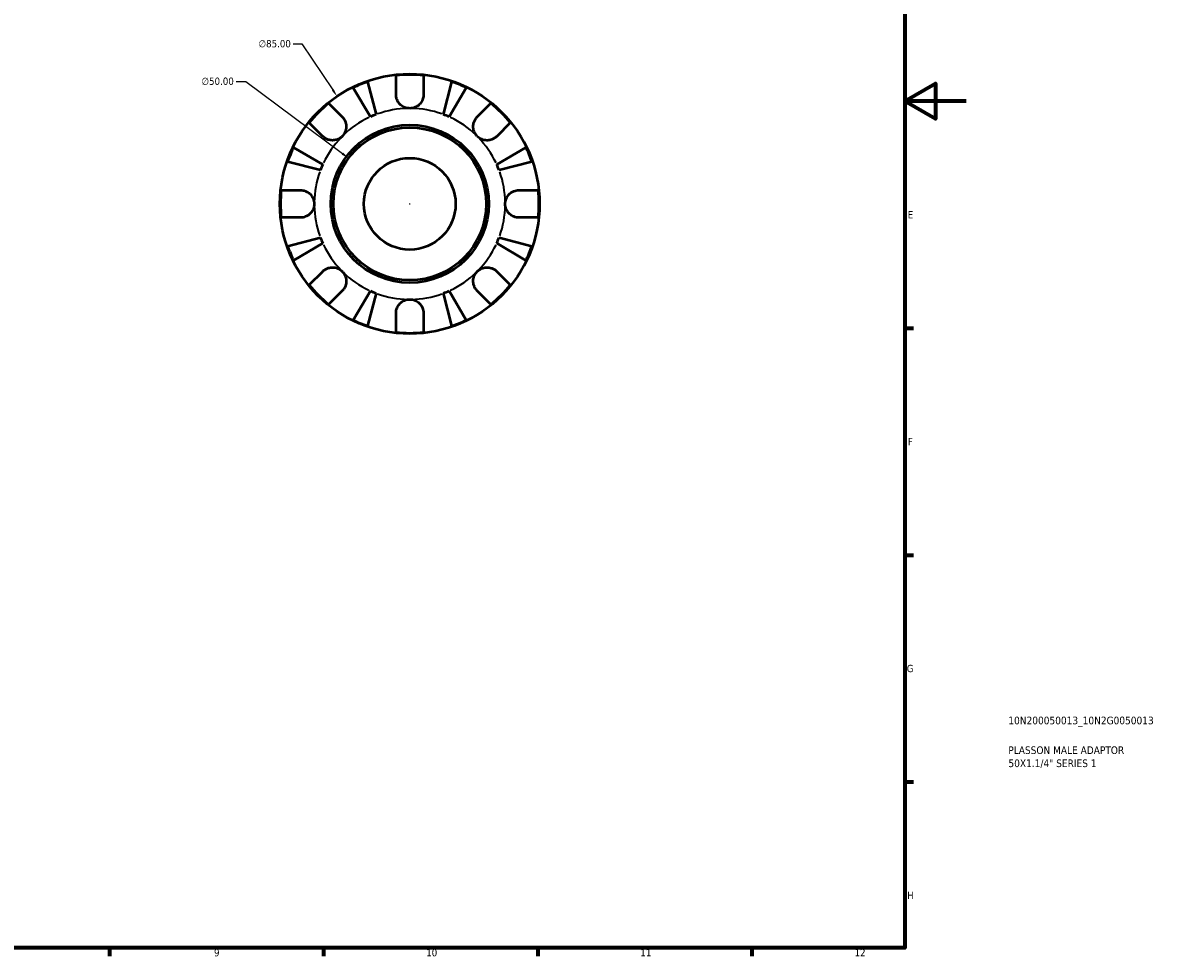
# Model space of a CAD drawing. Header units: millimetres. Extents: x -79 to 904, y -43 to 594.
# Tile 4 of 5: x 532 to 904, y 17 to 323. Entities that reach past the tile are written whole.
import ezdxf

# ---------------------------------------------------------------- set-up
doc = ezdxf.new("R2010")
doc.units = ezdxf.units.MM
for name, color, linetype, lineweight in [('Border (ANSI)', 7, 'Continuous', 70), ('Dimension (ANSI)', 7, 'Continuous', 25), ('Title (ISO)', 7, 'Continuous', 50), ('Visible (ANSI)', 7, 'Continuous', 50), ('Visible Narrow (ANSI)', 7, 'Continuous', 35)]:
    doc.layers.add(name, color=color, linetype=linetype, lineweight=lineweight)
doc.styles.add('Note Text (ANSI)', font='tahoma.ttf')
doc.styles.add('Note Text (ISO)', font='tahoma.ttf')
doc.dimstyles.new('Default - mm (ANSI)', dxfattribs={"dimtxt": 2.4, "dimasz": 2.5, "dimexe": 3.175, "dimexo": 1.6002, "dimgap": 0.8, "dimtad": 0, "dimtoh": 1, "dimrnd": 1e-08, "dimzin": 4, "dimdsep": 46, "dimtxsty": 'Note Text (ANSI)', "dimcen": 0.09, "dimdle": 10, "dimclrd": 256, "dimclre": 256, "dimclrt": 5, "dimadec": 1, "dimazin": 1, "dimtfac": 1.27, "dimtofl": 0, "dimtmove": 0, "dimatfit": 3, "dimfxl": 1, "dimtolj": 1, "dimtzin": 4, "dimlwd": -1, "dimlwe": -1, "dimarcsym": 0})

# ---------------------------------------------------------------- blocks, each defined once
blk = doc.blocks.new('Borders Default Border')
at = {"layer": 'Border (ANSI)'}
for p, q in [((821, 222.75), (823.8, 222.75)), ((821, 148.5), (823.8, 148.5)), ((821, 74.25), (823.8, 74.25)), ((560.67, 20), (560.67, 17.2)), ((630.75, 20), (630.75, 17.2)), ((700.83, 20), (700.83, 17.2)), ((770.92, 20), (770.92, 17.2))]:
    blk.add_line(p, q, dxfattribs=at)
at = {"layer": 'Border (ANSI)', "flags": 128}
for points in [[(20, 20), (20, 574), (821, 574), (821, 20), (20, 20)], [(841, 297), (821, 297), (831, 302.77), (831, 291.23), (821, 297)]]:
    blk.add_lwpolyline(points, dxfattribs=at)
at = {"layer": 'Border (ANSI)', "color": 5, "true_color": 0x0000ff, "char_height": 2.4, "attachment_point": 7, "style": 'Note Text (ANSI)'}
for s, insert in [('E', (821.91, 258.68)), ('F', (821.98, 184.43)), ('G', (821.6, 110.13)), ('H', (821.73, 35.93)), ('9', (594.92, 17.15)), ('10', (664.35, 17.15)), ('11', (734.43, 17.2)), ('12', (804.52, 17.2))]:
    blk.add_mtext(s, dxfattribs=dict(at, insert=insert))
blk = doc.blocks.new('Title Blocks ISO')
at = {"layer": 'Title (ISO)', "color": 232, "true_color": 0xca0064, "style": 'Note Text (ISO)'}
for tag, p in [('PART_NUMBER_001', (33.84, 73.13)), ('DESCRIPTION_001', (33.84, 63.4)), ('DESCRIPTION_002', (33.88, 59.12))]:
    blk.add_attdef(tag, p, '', height=2.5, dxfattribs=at)
blk = doc.blocks.new('*D11')
at = {"layer": 'Defpoints', "color": 0, "transparency": 16777216}
for p in [(638.94, 278.39), (679, 248.47)]:
    blk.add_point(p, dxfattribs=at)
at = {"layer": 'Dimension (ANSI)', "transparency": 16777216}
for p, q in [((602.17, 303.47), (605.34, 303.47)), ((605.34, 303.47), (636.93, 279.88)), ((658.88, 263.43), (659.06, 263.43)), ((658.97, 263.34), (658.97, 263.52))]:
    blk.add_line(p, q, dxfattribs=at)
blk.add_solid([(637.18, 280.22), (636.68, 279.55), (638.94, 278.39)], dxfattribs=at)
at = {"layer": 'Dimension (ANSI)', "color": 5, "transparency": 16777216, "insert": (590.82, 304.77), "char_height": 2.4, "attachment_point": 1, "style": 'Note Text (ANSI)'}
blk.add_mtext('\\A1;∅50.00', dxfattribs=at)
blk = doc.blocks.new('*D12')
at = {"layer": 'Defpoints', "color": 0, "transparency": 16777216}
for p in [(635.18, 298.64), (682.76, 228.21)]:
    blk.add_point(p, dxfattribs=at)
at = {"layer": 'Dimension (ANSI)', "transparency": 16777216}
for p, q in [((620.84, 315.76), (623.61, 315.76)), ((623.61, 315.76), (633.78, 300.72)), ((658.88, 263.43), (659.06, 263.43)), ((658.97, 263.34), (658.97, 263.52))]:
    blk.add_line(p, q, dxfattribs=at)
blk.add_solid([(634.12, 300.95), (633.43, 300.48), (635.18, 298.64)], dxfattribs=at)
at = {"layer": 'Dimension (ANSI)', "color": 5, "transparency": 16777216, "insert": (609.49, 317.05), "char_height": 2.4, "attachment_point": 1, "style": 'Note Text (ANSI)'}
blk.add_mtext('\\A1;∅85.00', dxfattribs=at)

msp = doc.modelspace()

# ---------------------------------------------------------------- linework, layer by layer
at = {"layer": 'Visible (ANSI)'}
for p, q in [((654.4666, 299.1774), (654.4666, 305.4599)), ((663.4666, 305.4599), (663.4666, 299.1774)), ((646.09, 291.9011), (640.4716, 301.4394)), ((645.1661, 303.3839), (647.9378, 292.6665)), ((669.9955, 292.6665), (672.7672, 303.3839)), ((677.4617, 301.4394), (671.8433, 291.9011)), ((632.4272, 296.3308), (636.8696, 291.8884)), ((681.0637, 291.8884), (685.5061, 296.3308)), ((630.5056, 285.5245), (626.0632, 289.9669)), ((691.8701, 289.9669), (687.4277, 285.5245)), ((620.9546, 281.9224), (630.4929, 276.304)), ((687.4404, 276.304), (696.9787, 281.9224)), ((629.7275, 274.4562), (619.0101, 277.2279)), ((698.9232, 277.2279), (688.2058, 274.4562)), ((616.9341, 267.9274), (623.2166, 267.9274)), ((694.7166, 267.9274), (700.9992, 267.9274)), ((623.2166, 258.9274), (616.9341, 258.9274)), ((700.9992, 258.9274), (694.7166, 258.9274)), ((619.0101, 249.6268), (629.7275, 252.3985)), ((630.4929, 250.5508), (620.9546, 244.9323)), ((696.9787, 244.9323), (687.4404, 250.5508)), ((688.2058, 252.3985), (698.9232, 249.6268)), ((626.0632, 236.8879), (630.5056, 241.3303)), ((687.4277, 241.3303), (691.8701, 236.8879)), ((636.8696, 234.9663), (632.4272, 230.5239)), ((640.4716, 225.4154), (646.09, 234.9536)), ((647.9378, 234.1882), (645.1661, 223.4708)), ((672.7672, 223.4708), (669.9955, 234.1882)), ((671.8433, 234.9536), (677.4617, 225.4154)), ((685.5061, 230.5239), (681.0637, 234.9663)), ((654.4666, 221.3949), (654.4666, 227.6774)), ((663.4666, 227.6774), (663.4666, 221.3949))]:
    msp.add_line(p, q, dxfattribs=at)
for radius in [42.5, 25.85, 25, 15]:
    msp.add_circle((658.9666, 263.4274), radius, dxfattribs=at)
for radius, start, end in [(42.2727, 83.88919, 96.11081), (42.2727, 109.054366, 115.945634), (42.2727, 64.054366, 70.945634), (42.2727, 128.88919, 141.11081), (42.2727, 38.88919, 51.11081), (31.25, 110.666222, 114.333778), (31.25, 65.666222, 69.333778), (42.2727, 154.054366, 160.945634), (42.2727, 19.054366, 25.945634), (31.25, 155.666222, 159.333778), (31.25, 20.666222, 24.333778), (42.2727, 173.88919, 186.11081), (42.2727, 353.88919, 6.11081), (42.2727, 199.054366, 205.945634), (31.25, 200.666222, 204.333778), (31.25, 335.666222, 339.333778), (42.2727, 334.054366, 340.945634), (42.2727, 218.88919, 231.11081), (31.25, 245.666222, 249.333778), (31.25, 290.666222, 294.333778), (42.2727, 308.88919, 321.11081), (42.2727, 244.054366, 250.945634), (42.2727, 289.054366, 295.945634), (42.2727, 263.88919, 276.11081)]:
    msp.add_arc((658.9666, 263.4274), radius, start, end, dxfattribs=at)
for points, knots in [([(658.9666, 294.6774), (658.548, 294.6774), (658.1316, 294.7358), (657.2423, 294.9901), (656.7821, 295.2107), (655.9927, 295.7689), (655.6614, 296.0897), (655.1445, 296.7693), (654.95, 297.1117), (654.7104, 297.6962), (654.6376, 297.9259), (654.535, 298.3672), (654.5019, 298.5773), (654.4722, 298.9177), (654.4666, 299.048), (654.4666, 299.1774)], [0, 0, 0, 0, 0.125582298, 0.125582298, 0.277586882, 0.277586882, 0.415658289, 0.415658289, 0.535588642, 0.535588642, 0.610628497, 0.610628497, 0.678307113, 0.678307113, 0.720599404, 0.720599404, 0.720599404, 0.720599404]), ([(663.4666, 299.1774), (663.4666, 298.9684), (663.4521, 298.7569), (663.3921, 298.3347), (663.3472, 298.1248), (663.21, 297.655), (663.1093, 297.398), (662.7583, 296.7029), (662.458, 296.2926), (661.6885, 295.5508), (661.2169, 295.2402), (660.1509, 294.7956), (659.5623, 294.6774), (658.9666, 294.6774)], [-0.72877811, -0.72877811, -0.72877811, -0.72877811, -0.658645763, -0.658645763, -0.589487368, -0.589487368, -0.502828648, -0.502828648, -0.347823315, -0.347823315, -0.178705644, -0.178705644, 0, 0, 0, 0]), ([(636.8696, 291.8884), (636.9588, 291.7992), (637.0449, 291.7055), (637.3125, 291.3883), (637.4789, 291.1485), (637.7752, 290.6145), (637.9005, 290.3208), (638.127, 289.5734), (638.1933, 289.1136), (638.1797, 288.0815), (638.0656, 287.5206), (637.6234, 286.4453), (637.2904, 285.9453), (636.8696, 285.5245)], [-0.724744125, -0.724744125, -0.724744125, -0.724744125, -0.682926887, -0.682926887, -0.589467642, -0.589467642, -0.490143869, -0.490143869, -0.349335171, -0.349335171, -0.17856496, -0.17856496, 0, 0, 0, 0]), ([(681.0637, 285.5245), (680.8226, 285.7656), (680.6097, 286.0333), (680.236, 286.6316), (680.0812, 286.9629), (679.8161, 287.7746), (679.7414, 288.2607), (679.7502, 289.2116), (679.8259, 289.6668), (680.0647, 290.4004), (680.1928, 290.6861), (680.4957, 291.2116), (680.6671, 291.45), (680.9238, 291.7437), (680.9928, 291.8175), (681.0637, 291.8884)], [0, 0, 0, 0, 0.102304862, 0.102304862, 0.211653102, 0.211653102, 0.358687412, 0.358687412, 0.498615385, 0.498615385, 0.596138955, 0.596138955, 0.690342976, 0.690342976, 0.723550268, 0.723550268, 0.723550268, 0.723550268]), ([(636.8696, 285.5245), (636.6284, 285.2833), (636.3607, 285.0704), (635.7624, 284.6967), (635.4311, 284.542), (634.6194, 284.2768), (634.1333, 284.2021), (633.1824, 284.2109), (632.7272, 284.2867), (631.9937, 284.5254), (631.7079, 284.6535), (631.1824, 284.9564), (630.944, 285.1279), (630.6503, 285.3845), (630.5765, 285.4535), (630.5056, 285.5245)], [0, 0, 0, 0, 0.102304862, 0.102304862, 0.211653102, 0.211653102, 0.358687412, 0.358687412, 0.498615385, 0.498615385, 0.596138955, 0.596138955, 0.690342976, 0.690342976, 0.723550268, 0.723550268, 0.723550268, 0.723550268]), ([(687.4277, 285.5245), (687.3385, 285.4352), (687.2448, 285.3491), (686.9275, 285.0815), (686.6878, 284.9151), (686.1538, 284.6189), (685.86, 284.4936), (685.1126, 284.2671), (684.6528, 284.2007), (683.6207, 284.2143), (683.0599, 284.3284), (681.9845, 284.7707), (681.4846, 285.1036), (681.0637, 285.5245)], [-0.724744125, -0.724744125, -0.724744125, -0.724744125, -0.682926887, -0.682926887, -0.589467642, -0.589467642, -0.490143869, -0.490143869, -0.349335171, -0.349335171, -0.17856496, -0.17856496, 0, 0, 0, 0]), ([(623.2166, 267.9274), (623.3717, 267.9274), (623.5281, 267.9194), (623.9483, 267.8754), (624.2118, 267.8243), (624.7633, 267.664), (625.0479, 267.5496), (625.7345, 267.1862), (626.114, 266.9031), (626.838, 266.1576), (627.1521, 265.6817), (627.5989, 264.6105), (627.7166, 264.0216), (627.7166, 263.4274)], [-0.719688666, -0.719688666, -0.719688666, -0.719688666, -0.669133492, -0.669133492, -0.584482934, -0.584482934, -0.490084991, -0.490084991, -0.347659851, -0.347659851, -0.17827673, -0.17827673, 0, 0, 0, 0]), ([(690.2166, 263.4274), (690.2166, 263.8283), (690.2702, 264.2275), (690.4928, 265.0415), (690.6719, 265.4484), (691.2157, 266.3136), (691.6147, 266.7373), (692.3821, 267.2926), (692.7073, 267.4704), (693.3063, 267.7098), (693.5715, 267.7877), (694.1184, 267.8966), (694.3981, 267.9245), (694.6881, 267.9273), (694.7024, 267.9274), (694.7166, 267.9274)], [-3.126212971, -3.126212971, -3.126212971, -3.126212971, -3.005921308, -3.005921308, -2.872956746, -2.872956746, -2.697893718, -2.697893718, -2.583387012, -2.583387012, -2.495475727, -2.495475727, -2.403102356, -2.403102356, -2.398316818, -2.398316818, -2.398316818, -2.398316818]), ([(627.7166, 263.4274), (627.7166, 263.0264), (627.6631, 262.6273), (627.4405, 261.8133), (627.2614, 261.4063), (626.7176, 260.5411), (626.3186, 260.1174), (625.5512, 259.5621), (625.2259, 259.3844), (624.627, 259.1449), (624.3618, 259.067), (623.8149, 258.9582), (623.5352, 258.9302), (623.2452, 258.9274), (623.2309, 258.9274), (623.2166, 258.9274)], [-3.126212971, -3.126212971, -3.126212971, -3.126212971, -3.005921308, -3.005921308, -2.872956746, -2.872956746, -2.697893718, -2.697893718, -2.583387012, -2.583387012, -2.495475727, -2.495475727, -2.403102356, -2.403102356, -2.398316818, -2.398316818, -2.398316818, -2.398316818]), ([(694.7166, 258.9274), (694.5616, 258.9274), (694.4052, 258.9354), (693.985, 258.9794), (693.7215, 259.0304), (693.17, 259.1907), (692.8854, 259.3052), (692.1988, 259.6686), (691.8193, 259.9517), (691.0953, 260.6971), (690.7812, 261.1731), (690.3344, 262.2442), (690.2166, 262.8331), (690.2166, 263.4274)], [-0.719688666, -0.719688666, -0.719688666, -0.719688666, -0.669133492, -0.669133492, -0.584482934, -0.584482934, -0.490084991, -0.490084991, -0.347659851, -0.347659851, -0.17827673, -0.17827673, 0, 0, 0, 0]), ([(630.5056, 241.3303), (630.5948, 241.4195), (630.6885, 241.5057), (631.0057, 241.7732), (631.2455, 241.9396), (631.7795, 242.2359), (632.0733, 242.3612), (632.8206, 242.5877), (633.2805, 242.6541), (634.3126, 242.6405), (634.8734, 242.5263), (635.9488, 242.0841), (636.4487, 241.7512), (636.8696, 241.3303)], [-0.724744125, -0.724744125, -0.724744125, -0.724744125, -0.682926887, -0.682926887, -0.589467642, -0.589467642, -0.490143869, -0.490143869, -0.349335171, -0.349335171, -0.17856496, -0.17856496, 0, 0, 0, 0]), ([(681.0637, 241.3303), (681.3049, 241.5714), (681.5726, 241.7843), (682.1709, 242.158), (682.5022, 242.3128), (683.3139, 242.5779), (683.8, 242.6526), (684.7509, 242.6438), (685.2061, 242.5681), (685.9396, 242.3293), (686.2254, 242.2012), (686.7509, 241.8984), (686.9892, 241.7269), (687.283, 241.4702), (687.3568, 241.4012), (687.4277, 241.3303)], [0, 0, 0, 0, 0.102304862, 0.102304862, 0.211653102, 0.211653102, 0.358687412, 0.358687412, 0.498615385, 0.498615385, 0.596138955, 0.596138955, 0.690342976, 0.690342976, 0.723550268, 0.723550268, 0.723550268, 0.723550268]), ([(636.8696, 241.3303), (637.1107, 241.0891), (637.3236, 240.8214), (637.6973, 240.2231), (637.8521, 239.8918), (638.1172, 239.0801), (638.1919, 238.594), (638.1831, 237.6431), (638.1074, 237.188), (637.8686, 236.4544), (637.7405, 236.1686), (637.4376, 235.6431), (637.2662, 235.4048), (637.0095, 235.111), (636.9405, 235.0373), (636.8696, 234.9663)], [0, 0, 0, 0, 0.102304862, 0.102304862, 0.211653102, 0.211653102, 0.358687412, 0.358687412, 0.498615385, 0.498615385, 0.596138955, 0.596138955, 0.690342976, 0.690342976, 0.723550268, 0.723550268, 0.723550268, 0.723550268]), ([(681.0637, 234.9663), (680.9745, 235.0555), (680.8884, 235.1492), (680.6208, 235.4665), (680.4544, 235.7062), (680.1581, 236.2402), (680.0328, 236.534), (679.8063, 237.2814), (679.74, 237.7412), (679.7536, 238.7733), (679.8677, 239.3342), (680.3099, 240.4095), (680.6429, 240.9094), (681.0637, 241.3303)], [-0.724744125, -0.724744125, -0.724744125, -0.724744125, -0.682926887, -0.682926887, -0.589467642, -0.589467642, -0.490143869, -0.490143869, -0.349335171, -0.349335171, -0.17856496, -0.17856496, 0, 0, 0, 0]), ([(654.4666, 227.6774), (654.4666, 227.8324), (654.4747, 227.9888), (654.5187, 228.409), (654.5697, 228.6725), (654.73, 229.2241), (654.8445, 229.5086), (655.2078, 230.1952), (655.4909, 230.5747), (656.2364, 231.2987), (656.7123, 231.6128), (657.7835, 232.0596), (658.3724, 232.1774), (658.9666, 232.1774)], [-0.719688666, -0.719688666, -0.719688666, -0.719688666, -0.669133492, -0.669133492, -0.584482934, -0.584482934, -0.490084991, -0.490084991, -0.347659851, -0.347659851, -0.17827673, -0.17827673, 0, 0, 0, 0]), ([(658.9666, 232.1774), (659.3676, 232.1774), (659.7667, 232.1238), (660.5807, 231.9012), (660.9877, 231.7221), (661.8529, 231.1783), (662.2766, 230.7793), (662.8319, 230.0119), (663.0096, 229.6867), (663.2491, 229.0877), (663.327, 228.8225), (663.4358, 228.2756), (663.4638, 227.9959), (663.4666, 227.7059), (663.4666, 227.6916), (663.4666, 227.6774)], [-3.126212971, -3.126212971, -3.126212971, -3.126212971, -3.005921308, -3.005921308, -2.872956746, -2.872956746, -2.697893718, -2.697893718, -2.583387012, -2.583387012, -2.495475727, -2.495475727, -2.403102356, -2.403102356, -2.398316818, -2.398316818, -2.398316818, -2.398316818])]:
    msp.add_open_spline(points, degree=3, knots=knots, dxfattribs=at)
at = {"layer": 'Visible Narrow (ANSI)'}
for start, end in [(91.033311, 109.632911), (70.367089, 88.966689), (115.367089, 133.966689), (46.033311, 64.632911), (136.033311, 154.632911), (25.367089, 43.966689), (160.367089, 178.966689), (1.033311, 19.632911), (181.033311, 199.632911), (340.367089, 358.966689), (205.367089, 223.966689), (316.033311, 334.632911), (226.033311, 244.632911), (295.367089, 313.966689), (250.367089, 268.966689), (271.033311, 289.632911)]:
    msp.add_arc((658.9666, 263.4274), 31.25, start, end, dxfattribs=at)

# ---------------------------------------------------------------- block references
msp.add_blockref('Borders Default Border', (0, 0))
msp.add_blockref('Title Blocks ISO', (821, 20)).add_auto_attribs({'PART_NUMBER_001': '10N200050013_10N2G0050013', 'DESCRIPTION_001': 'PLASSON MALE ADAPTOR', 'DESCRIPTION_002': '50X1.1/4" SERIES 1'})

# ---------------------------------------------------------------- dimensions: what is measured, and where the dimension line sits
at = {"layer": 'Dimension (ANSI)'}
for p1, p2, picture, middle in [((682.7569, 228.2098), (635.1764, 298.6449), '*D12', (614.7674, 315.7605)), ((678.9978, 248.469), (638.9355, 278.3857), '*D11', (596.094, 303.4729))]:
    dim = msp.add_diameter_dim_2p(p1=p1, p2=p2, dimstyle='Default - mm (ANSI)', override={"dimgap": 0.8, "dimtih": 1, "dimdec": 2, "dimlfac": 1, "dimtol": 0, "dimlim": 0, "dimtp": 0, "dimtm": 0, "dimtdec": 2}, dxfattribs=at)
    dim.commit()
    dim.dimension.update_dxf_attribs({"geometry": picture, "text_midpoint": middle, "dimtype": 163})

doc.saveas('drawing.dxf')
